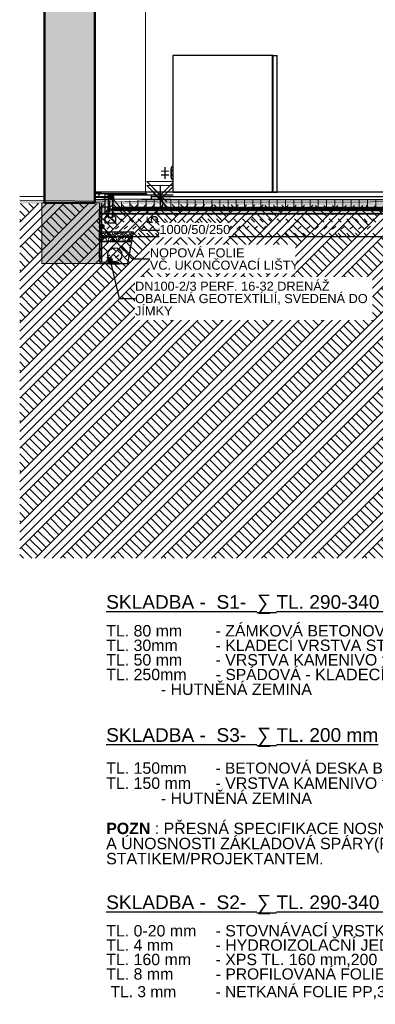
# Model space of a CAD drawing. Header units: millimetres. Extents: x -25478 to 4005, y -8416 to 11348.
# Tile 1 of 256: x -25478 to -21575, y -8416 to 2392. Entities that reach past the tile are written whole.
import ezdxf

# ---------------------------------------------------------------- set-up
doc = ezdxf.new("R2010")
doc.units = ezdxf.units.MM
doc.header["$MEASUREMENT"] = 0
doc.linetypes.add('Wipeout_Contour', pattern=[1000, 0, -1000])
for name, color, linetype in [('POHLED ZÁPADNÍ_1_Anotace - SP', 7, 'Continuous'), ('POHLED ZÁPADNÍ_1_Konstrukce - nosné', 7, 'Continuous'), ('POHLED ZÁPADNÍ_1_Kóty - SP', 7, 'Continuous'), ('POHLED ZÁPADNÍ_1_Nové_3D prvky model', 7, 'Continuous'), ('POHLED ZÁPADNÍ_1_Nové_Anotace - SP', 7, 'Continuous'), ('POHLED ZÁPADNÍ_1_Nové_Konstrukce - krov', 7, 'Continuous'), ('POHLED ZÁPADNÍ_1_Nové_Konstrukce - nosné', 7, 'Continuous'), ('POHLED ZÁPADNÍ_1_Nové_Konstrukce - střechy a skořepiny', 7, 'Continuous'), ('POHLED ZÁPADNÍ_1_Nové_Kresby a obrázky', 7, 'Continuous'), ('POHLED ZÁPADNÍ_1_Nové_Kóty - SP', 7, 'Continuous'), ('POHLED ZÁPADNÍ_1_Nové_Situace', 7, 'Continuous'), ('POHLED ZÁPADNÍ_1_Nové_Situace - terén', 7, 'Continuous'), ('POHLED ZÁPADNÍ_1_Nové_TZB - VZT', 7, 'Continuous'), ('POHLED ZÁPADNÍ_1_Nové_Výplně - Povrchové', 7, 'Continuous'), ('POHLED ZÁPADNÍ_1_Situace - terén', 7, 'Continuous'), ('POHLED ZÁPADNÍ_1_Výplně - Povrchové', 7, 'Continuous'), ('POHLED ZÁPADNÍ_1_Výplně – Řezové', 7, 'Continuous')]:
    doc.layers.add(name, color=color, linetype=linetype)
doc.styles.add('GENEROVANÝ_STYL_1', font='txt')
doc.styles.add('GENEROVANÝ_STYL_2', font='txt')
pattern_1 = [(45, (0, 0), (-63.6396, 63.6396), []), (90, (-63.64, 63.64), (-81, 0), [0, -54, 0, -81]), (155, (4e-14, 127.28), (34.23208, 73.41093), [0, -39.6, 0, -68.4])]

# ---------------------------------------------------------------- blocks, each defined once
blk = doc.blocks.new('*X2560', base_point=(-25690, -8331))
at = {"layer": 'POHLED ZÁPADNÍ_1_Nové_Situace - terén', "color": 21, "linetype": 'Continuous', "lineweight": 20, "true_color": 0xffaaaa}
for p, q in [((-24522, 249), (-24510, 262)), ((-24427, 249), (-24414, 262)), ((-24331, 249), (-24319, 262)), ((-24236, 249), (-24224, 262)), ((-24141, 249), (-24128, 262)), ((-24046, 249), (-24033, 262)), ((-23950, 249), (-23938, 262)), ((-23855, 249), (-23842, 262)), ((-23760, 249), (-23747, 262)), ((-23664, 249), (-23652, 262)), ((-23569, 249), (-23557, 262)), ((-23474, 249), (-23461, 262)), ((-23378, 249), (-23366, 262)), ((-23283, 249), (-23271, 262)), ((-23188, 249), (-23175, 262)), ((-23093, 249), (-23080, 262)), ((-22997, 249), (-22985, 262)), ((-22902, 249), (-22889, 262)), ((-22807, 249), (-22794, 262)), ((-22711, 249), (-22699, 262)), ((-22616, 249), (-22604, 262)), ((-22521, 249), (-22508, 262)), ((-22425, 249), (-22413, 262)), ((-22330, 249), (-22318, 262)), ((-22235, 249), (-22222, 262)), ((-22140, 249), (-22127, 262)), ((-22044, 249), (-22032, 262)), ((-21949, 249), (-21936, 262)), ((-21854, 249), (-21841, 262)), ((-21758, 249), (-21746, 262)), ((-21663, 249), (-21651, 262)), ((-24599, 109), (-24582, 127)), ((-24522, 170), (-24557, 206)), ((-24522, 91), (-24487, 127)), ((-24427, 170), (-24462, 206)), ((-24427, 91), (-24391, 127)), ((-24331, 170), (-24367, 206)), ((-24331, 91), (-24296, 127)), ((-24254, 188), (-24272, 206)), ((-24236, 170), (-24254, 188)), ((-24236, 91), (-24201, 127)), ((-24141, 170), (-24176, 206)), ((-24141, 91), (-24106, 127)), ((-24046, 170), (-24081, 206)), ((-24046, 91), (-24010, 127)), ((-23950, 170), (-23986, 206)), ((-23950, 91), (-23915, 127)), ((-23855, 170), (-23890, 206)), ((-23855, 91), (-23820, 127)), ((-23777, 188), (-23795, 206)), ((-23760, 170), (-23777, 188)), ((-23760, 91), (-23724, 127)), ((-23664, 170), (-23700, 206)), ((-23664, 91), (-23629, 127)), ((-23569, 170), (-23604, 206)), ((-23569, 91), (-23534, 127)), ((-23474, 170), (-23509, 206)), ((-23474, 91), (-23438, 127)), ((-23378, 170), (-23414, 206)), ((-23378, 91), (-23343, 127)), ((-23301, 188), (-23319, 206)), ((-23283, 170), (-23301, 188)), ((-23283, 91), (-23248, 127)), ((-23188, 170), (-23223, 206)), ((-23188, 91), (-23153, 127)), ((-23093, 170), (-23128, 206)), ((-23093, 91), (-23057, 127)), ((-22997, 170), (-23033, 206)), ((-22997, 91), (-22962, 127)), ((-22902, 170), (-22937, 206)), ((-22902, 91), (-22867, 127)), ((-22824, 188), (-22842, 206)), ((-22807, 170), (-22824, 188)), ((-22807, 91), (-22771, 127)), ((-22711, 170), (-22747, 206)), ((-22711, 91), (-22676, 127)), ((-22616, 170), (-22651, 206)), ((-22616, 91), (-22581, 127)), ((-22521, 170), (-22556, 206)), ((-22521, 91), (-22485, 127)), ((-22425, 170), (-22461, 206)), ((-22425, 91), (-22390, 127)), ((-22348, 188), (-22366, 206)), ((-22330, 170), (-22348, 188)), ((-22330, 91), (-22295, 127)), ((-22235, 170), (-22270, 206)), ((-22235, 91), (-22200, 127)), ((-22140, 170), (-22175, 206)), ((-22140, 91), (-22104, 127)), ((-22044, 170), (-22080, 206)), ((-22044, 91), (-22009, 127)), ((-21949, 170), (-21984, 206)), ((-21949, 91), (-21914, 127)), ((-21871, 188), (-21889, 206)), ((-21854, 170), (-21871, 188)), ((-21854, 91), (-21818, 127)), ((-21758, 170), (-21794, 206)), ((-21758, 91), (-21723, 127)), ((-21663, 170), (-21698, 206)), ((-21663, 91), (-21628, 127)), ((-21568, 170), (-21603, 206)), ((-24522, 12), (-24557, 48)), ((-24427, 12), (-24462, 48)), ((-24331, 12), (-24367, 48)), ((-24254, 30), (-24272, 48)), ((-24236, 12), (-24254, 30)), ((-24141, 12), (-24176, 48)), ((-24046, 12), (-24081, 48)), ((-23950, 12), (-23986, 48)), ((-23855, 12), (-23890, 48)), ((-23777, 30), (-23795, 48)), ((-23760, 12), (-23777, 30)), ((-23664, 12), (-23700, 48)), ((-23569, 12), (-23604, 48)), ((-23474, 12), (-23509, 48)), ((-23378, 12), (-23414, 48)), ((-23301, 30), (-23319, 48)), ((-23283, 12), (-23301, 30)), ((-23188, 12), (-23223, 48)), ((-23093, 12), (-23128, 48)), ((-22997, 12), (-23033, 48)), ((-22902, 12), (-22937, 48)), ((-22824, 30), (-22842, 48)), ((-22807, 12), (-22824, 30)), ((-22711, 12), (-22747, 48)), ((-22616, 12), (-22651, 48)), ((-22521, 12), (-22556, 48)), ((-22425, 12), (-22461, 48)), ((-22348, 30), (-22366, 48)), ((-22330, 12), (-22348, 30)), ((-22235, 12), (-22270, 48)), ((-22140, 12), (-22175, 48)), ((-22044, 12), (-22080, 48)), ((-21949, 12), (-21984, 48)), ((-21871, 30), (-21889, 48)), ((-21854, 12), (-21871, 30)), ((-21758, 12), (-21794, 48)), ((-21663, 12), (-21698, 48)), ((-21568, 12), (-21603, 48))]:
    blk.add_line(p, q, dxfattribs=at)
blk = doc.blocks.new('*X2562', base_point=(-25690, -8331))
at = {"layer": 'POHLED ZÁPADNÍ_1_Nové_Situace - terén', "color": 21, "linetype": 'Continuous', "lineweight": 20, "true_color": 0xffaaaa}
for p, q in [((-24599, -48), (-24592, -42)), ((-24522, -66), (-24504, -49)), ((-24504, -49), (-24497, -42)), ((-24427, -66), (-24409, -49)), ((-24409, -49), (-24402, -42)), ((-24331, -66), (-24314, -49)), ((-24314, -49), (-24307, -42)), ((-24599, -206), (-24582, -189)), ((-24522, -145), (-24557, -110)), ((-24522, -224), (-24487, -189)), ((-24427, -145), (-24462, -110)), ((-24427, -224), (-24391, -189)), ((-24331, -145), (-24367, -110)), ((-24331, -224), (-24296, -189)), ((-24262, -120), (-24272, -110)), ((-24539, -286), (-24557, -268)), ((-24444, -286), (-24462, -268)), ((-24349, -286), (-24367, -268))]:
    blk.add_line(p, q, dxfattribs=at)
blk = doc.blocks.new('*X2563', base_point=(-25690, -8331))
at = {"layer": 'POHLED ZÁPADNÍ_1_Nové_Situace - terén', "color": 21, "linetype": 'Continuous', "lineweight": 20, "true_color": 0xffaaaa}
for centre, radius in [((-24570, 12), 10.3), ((-24527, 24), 23.7), ((-24487, 14), 14.3), ((-24455, 16), 12.5), ((-24421, 25), 21.3), ((-24388, 12), 10.3), ((-24345, 24), 23.7), ((-24305, 14), 14.3), ((-24273, 16), 12.5), ((-24434, -20), 19.2)]:
    blk.add_circle(centre, radius, dxfattribs=at)
for centre, radius, start, end in [((-24603, 25), 21.3, 281.2795, 78.7205), ((-24574, 67), 23.9, 192.5224, 347.4776), ((-24526, 71), 19.2, 209.9728, 330.0272), ((-24464, 60), 30.6, 178.021, 1.979), ((-24392, 67), 23.9, 192.5224, 347.4776), ((-24344, 71), 19.2, 209.9728, 330.0272), ((-24282, 60), 30.6, 178.021, 1.979), ((-24240, 25), 21.3, 69.3624, 270.1192), ((-24210, 67), 23.9, 192.5224, 212.5255), ((-24616, -20), 19.2, 331.8766, 28.1234), ((-24554, -31), 30.6, 339.1009, 200.8991), ((-24482, -24), 23.9, 314.0402, 225.9598), ((-24372, -31), 30.6, 339.1009, 200.8991), ((-24300, -24), 23.9, 314.0402, 225.9598), ((-24252, -20), 19.2, 53.8168, 285.6649)]:
    blk.add_arc(centre, radius, start, end, dxfattribs=at)

msp = doc.modelspace()

# ---------------------------------------------------------------- linework, layer by layer
at = {"layer": 'POHLED ZÁPADNÍ_1_Situace - terén', "color": 251, "linetype": 'Continuous', "lineweight": 20, "true_color": 0x6a6a6a}
msp.add_line((-10974, -2550), (-25478, -2550), dxfattribs=at)

# ---------------------------------------------------------------- texts
at = {"layer": 'POHLED ZÁPADNÍ_1_Konstrukce - nosné', "color": 1, "linetype": 'Continuous', "lineweight": 25, "char_height": 150, "attachment_point": 7, "style": 'GENEROVANÝ_STYL_1'}
for s, insert, line_spacing_factor in [('\\A1;{\\pql;\\fArial|b0|i0|c238|p38;\\L\\LSKLADBA -  S1- \\fArial|b0|i0|c238|p38;\\H1.029224x; \\fAgency FB|b0|i0|c0|p34;\\H1.057143x;∑\\fArial|b0|i0|c238|p38;\\H0.919087x; TL. 290-340 mm \\P\\pql;\\fArial|b0|i0|c238|p38;\\H0.666667x;\\P\\pql;\\fArial|b0|i0|c238|p38;\\l\\H1.250000x;\\lTL. 80 mm ^I- ZÁMKOVÁ BETONOVÁ DLAŽBA 200x100x80 mm\\P\\pql;\\fArial|b0|i0|c238|p38;TL. 30mm ^I- KLADECÍ VRSTVA STĚRKU \\fArial|b0|i0|c238|p38;fr.\\fArial|b0|i0|c238|p38; 4-8 mm\\P\\pql;\\fArial|b0|i0|c238|p38;TL. 50 mm ^I- VRSTVA KAMENIVO fr. 8-16 mm\\P\\pql;\\fArial|b0|i0|c238|p38;TL. 250mm^I\\fArial|b0|i0|c238|p38;\\H1.026565x;- \\fArial|b0|i0|c238|p38;\\H0.951847x;SPÁDOV\\fArial|b0|i0|c238|p38;\\H1.023402x;Á - \\fArial|b0|i0|c238|p38;\\H1.026565x;KLADECÍ VRSTVA STĚRKU FRAKCE 0-63 mm\\P\\pql;\\fArial|b0|i0|c238|p38;\\H0.974122x;^I- HUTNĚNÁ ZEMINA }', (-24529, -5022), 0.764703), ('\\A1;{\\pql;\\fArial|b0|i0|c238|p38;\\L\\LSKLADBA -  S2- \\fArial|b0|i0|c238|p38;\\H1.029224x; \\fAgency FB|b0|i0|c0|p34;\\H1.057143x;∑\\fArial|b0|i0|c238|p38;\\H0.919087x; TL. 290-340 mm \\P\\pql;\\fArial|b0|i0|c238|p38;\\H0.666667x;\\P\\pql;\\fArial|b0|i0|c238|p38;\\l\\H1.250000x;\\lTL. \\fArial|b0|i0|c238|p38;0-20\\fArial|b0|i0|c238|p38; mm ^I- \\fArial|b0|i0|c238|p38;STOVNÁVACÍ VRSTKA - OPRAVNÁ STĚRKA\\P\\pql;\\fArial|b0|i0|c238|p38;TL. \\fArial|b0|i0|c238|p38;4 \\fArial|b0|i0|c238|p38;mm ^I- \\fArial|b0|i0|c238|p38;HYDROIZOLAČNÍ JEDNOSLOŽKOVÁ STĚRKA\\P\\pql;\\fArial|b0|i0|c238|p38;TL. \\fArial|b0|i0|c238|p38;160 \\fArial|b0|i0|c238|p38;mm ^I- \\fArial|b0|i0|c238|p38;XPS TL. 160 mm,200 KPa,v MÍSTĚ VSTUPU 300KPa\\P\\pql;\\fArial|b0|i0|c238|p38;TL. \\fArial|b0|i0|c238|p38;8 \\fArial|b0|i0|c238|p38;mm^I\\fArial|b0|i0|c238|p38;\\H1.026565x;- \\fArial|b0|i0|c238|p38;\\H0.951847x;PROFILOVANÁ FOLIE S  NOPY(svislá drenážní vrstva)\\P\\pql;\\fArial|b0|i0|c238|p38;\\H1.023402x; \\fArial|b0|i0|c238|p38;\\H0.977133x;TL. \\fArial|b0|i0|c238|p38;3\\fArial|b0|i0|c238|p38; mm ^I- \\fArial|b0|i0|c238|p38;NETKANÁ FOLIE PP,300g/m\\fArial|b0|i0|c238|p38;\\A1{\\H.66x;\\S2^  ;}\\fArial|b0|i0|c238|p38;(obal kameniva s drenážní trubkou)}', (-24529, -8375), 0.755832)]:
    msp.add_mtext(s, dxfattribs=dict(at, insert=insert, line_spacing_factor=line_spacing_factor))
at = {"layer": 'POHLED ZÁPADNÍ_1_Konstrukce - nosné', "color": 1, "linetype": 'Continuous', "lineweight": 25, "insert": (-24529, -6881), "char_height": 150, "width": 8309.92, "attachment_point": 7, "line_spacing_factor": 0.794881, "style": 'GENEROVANÝ_STYL_1'}
msp.add_mtext('\\A1;{\\pql;\\fArial|b0|i0|c238|p38;\\L\\LSKLADBA -  S3- \\fArial|b0|i0|c238|p38;\\H1.029224x; \\fAgency FB|b0|i0|c0|p34;\\H1.057143x;∑\\fArial|b0|i0|c238|p38;\\H0.919087x; TL. 200 mm \\P\\pql;\\fArial|b0|i0|c238|p38;\\l\\H0.833333x;\\l\\P\\pql;\\fArial|b0|i0|c238|p38;TL. 150mm ^I\\fArial|b0|i0|c238|p38;\\H0.975843x;- BETONOVÁ DESKA B 20, KARI SÍŤ 5x100x100 mm\\P\\pql;\\fArial|b0|i0|c238|p38;\\H1.024755x;TL. 150 mm ^I- VRSTVA KAMENIVO fr.16-32 mm\\P\\pql;\\fArial|b0|i0|c238|p38;^I- HUTNĚNÁ ZEMINA\\P\\pql;\\fArial|b0|i0|c238|p38; \\P\\pql;\\fArial|b1|i0|c238|p38;POZN\\fArial|b0|i0|c238|p38; : PŘESNÁ SPECIFIKACE NOSNÉ VRSTVY, DLE FINÁLNÍHO VÝBĚRU NÁDRŽE\\P\\pql;\\fArial|b0|i0|c238|p38;A ÚNOSNOSTI ZÁKLADOVÁ SPÁRY(PŘEVZETÍ ZÁKLADOVÉ SPÁRY KONZULTOVÁNO SE             STATIKEM/PROJEKTANTEM.}', dxfattribs=at)
at = {"layer": 'POHLED ZÁPADNÍ_1_Kóty - SP', "color": 154, "linetype": 'Continuous', "lineweight": 13, "char_height": 125, "width": 528, "attachment_point": 7, "style": 'GENEROVANÝ_STYL_2'}
for s, insert in [('\\A1;{\\pql;\\fArial|b0|i0|c0|p38;+0,465}', (-23934, 645)), ('\\A1;{\\pql;\\fArial|b0|i0|c0|p38;+0,423}', (-23934, 603))]:
    msp.add_mtext(s, dxfattribs=dict(at, insert=insert))

# ---------------------------------------------------------------- wipeouts: each hides what was drawn before it
at = {"color": 254, "linetype": 'Wipeout_Contour', "lineweight": 0, "ltscale": 101383.193314}
msp.add_wipeout([(-25478, 450), (-25478, 410), (-25206, 407), (-25206, 450)], dxfattribs=at).dxf.layer = 'POHLED ZÁPADNÍ_1_Výplně - Povrchové'
at = {"color": 254, "linetype": 'Wipeout_Contour', "lineweight": 0, "ltscale": 917094.154118}
msp.add_wipeout([(-24033, 423), (-24349, 398), (-23666, 390), (-15504, 404), (-13762, 427), (-13175, 434), (-12978, 437), (-12844, 439), (-12779, 440), (-12649, 441), (-12638, 442), (-12635, 442), (-13312, 441), (-13312, 437), (-13321, 437), (-13338, 437), (-13367, 437), (-13384, 437), (-13393, 437), (-13393, 441), (-14810, 440), (-14810, 436), (-14819, 436), (-14836, 436), (-14865, 436), (-14882, 436), (-14891, 436), (-14891, 439), (-16367, 438), (-16367, 435), (-16375, 435), (-16393, 435), (-16422, 435), (-16439, 435), (-16448, 435), (-16448, 438), (-18116, 436), (-18116, 433), (-18124, 433), (-18142, 433), (-18171, 432), (-18188, 433), (-18197, 433), (-18197, 436), (-19661, 435), (-19661, 431), (-19669, 431), (-19687, 431), (-19716, 431), (-19733, 431), (-19742, 431), (-19742, 435), (-20989, 434), (-20989, 435), (-24033, 433)], dxfattribs=at).dxf.layer = 'POHLED ZÁPADNÍ_1_Výplně - Povrchové'

# ---------------------------------------------------------------- next in the draw order: hatches: boundary and pattern name
at = {"layer": 'POHLED ZÁPADNÍ_1_Výplně – Řezové', "linetype": 'Continuous', "lineweight": 0, "true_color": 0x392b0b}
msp.add_hatch(color=38, dxfattribs=at).paths.add_polyline_path([(-25478, 410), (-25478, -2550), (-10974, -2550), (-10974, 450), (-12007, 450), (-15504, 404), (-23666, 390)])

# ---------------------------------------------------------------- next in the draw order: linework, layer by layer
at = {"layer": 'POHLED ZÁPADNÍ_1_Kóty - SP', "color": 154, "linetype": 'Continuous', "lineweight": 13}
for p, q in [((-23784, 615), (-23934, 465)), ((-23934, 465), (-23821, 465))]:
    msp.add_line(p, q, dxfattribs=at)
at = {"layer": 'POHLED ZÁPADNÍ_1_Nové_Kóty - SP', "color": 1, "linetype": 'Continuous', "lineweight": 25}
msp.add_line((-23934, 465), (-23934, 577), dxfattribs=at)
at = {"layer": 'POHLED ZÁPADNÍ_1_Situace - terén', "color": 7, "linetype": 'Continuous', "lineweight": 20}
msp.add_line((-25478, 450), (-25206, 450), dxfattribs=at)
at = {"layer": 'POHLED ZÁPADNÍ_1_Situace - terén', "color": 251, "linetype": 'Continuous', "lineweight": 20, "true_color": 0x6a6a6a, "flags": 128}
msp.add_lwpolyline([(-25478, 410), (-23666, 390), (-15504, 404), (-12007, 450), (-10974, 450)], dxfattribs=at)

# ---------------------------------------------------------------- next in the draw order: wipeouts: each hides what was drawn before it
at = {"color": 254, "linetype": 'Wipeout_Contour', "lineweight": 0, "ltscale": 180895.382424}
msp.add_wipeout([(-21466, 349), (-25478, 375), (-25478, -3519), (-18036, -3519), (-18109, -3060), (-18547, -3034), (-18547, 11), (-17190, 11), (-16947, 380)], dxfattribs=at).dxf.layer = 'POHLED ZÁPADNÍ_1_Situace - terén'

# ---------------------------------------------------------------- next in the draw order: hatches: boundary and pattern name
at = {"layer": 'POHLED ZÁPADNÍ_1_Nové_Anotace - SP', "linetype": 'Continuous', "lineweight": 25}
for points in [[(-24603, 121), (-24601, 111), (-24595, 103), (-24587, 98), (-24578, 96), (-24568, 98), (-24560, 103), (-24554, 111), (-24553, 121), (-24554, 131), (-24560, 139), (-24568, 144), (-24578, 146), (-24587, 144), (-24595, 139), (-24601, 131)], [(-24514, -243), (-24512, -253), (-24507, -261), (-24499, -266), (-24489, -268), (-24480, -266), (-24472, -261), (-24466, -253), (-24464, -243), (-24466, -234), (-24472, -226), (-24480, -220), (-24489, -218), (-24499, -220), (-24507, -226), (-24512, -234)]]:
    msp.add_hatch(color=1, dxfattribs=at).paths.add_polyline_path(points)
at = {"layer": 'POHLED ZÁPADNÍ_1_Nové_Konstrukce - nosné', "linetype": 'Continuous', "lineweight": 20, "true_color": 0xffaaaa}
h = msp.add_hatch(dxfattribs=at)
h.set_pattern_fill('beton_prostý_3_0001', color=21, style=0, pattern_type=2)
h.set_pattern_definition([(45, (0, 0), (-70.71068, 70.71068), []), (45, (-35.36, 35.36), (-70.71068, 70.71068), [75, -25, 0, -25])])
h.paths.add_polyline_path([(-24540, 158), (-24425, 158), (-24425, 222), (-24458, 265), (-24458, 222), (-24508, 222), (-24508, 265), (-24540, 222)])
at = {"layer": 'POHLED ZÁPADNÍ_1_Nové_Situace - terén', "linetype": 'Continuous', "lineweight": 20, "true_color": 0xffaaaa}
h = msp.add_hatch(dxfattribs=at)
h.set_pattern_fill('Kámen___štěrk_01_0001', color=21, style=0, pattern_type=2)
h.set_pattern_definition(pattern_1)
h.paths.add_polyline_path([(-24599, 262), (-17035, 262), (-11146, 262), (-11146, 313), (-24508, 313), (-24508, 333), (-24599, 333)])
at = {"layer": 'POHLED ZÁPADNÍ_1_Nové_Výplně - Povrchové', "linetype": 'Continuous', "lineweight": 20, "true_color": 0xffaaaa}
h = msp.add_hatch(dxfattribs=at)
h.set_pattern_fill('Kámen___štěrk__velké_měř_6C', color=21, style=0, pattern_type=2)
h.set_pattern_definition([(45, (0, 0), (-116.6726, 116.6726), []), (90, (-116.67, 116.67), (-74.25, 0), [0, -49.5, 0, -74.25]), (155, (7e-14, 233.345), (31.3794, 67.29335), [0, -36.3, 0, -62.7])])
h.paths.add_polyline_path([(-11146, 332), (-24461, 332), (-24461, 302), (-11146, 302)])
at = {"layer": 'POHLED ZÁPADNÍ_1_Situace - terén', "linetype": 'Continuous', "lineweight": 13, "true_color": 0xbf7d1a}
h = msp.add_hatch(dxfattribs=at)
h.set_pattern_fill('Zemina_0001', color=32, style=0, pattern_type=2)
h.set_pattern_definition([(45, (0, 0), (-137.8858, 137.8858), []), (45, (-45.96, 45.96), (-275.7716, 275.7716), []), (45, (-91.92, 91.92), (-275.7716, 275.7716), []), (135, (-137.886, 137.886), (45.96194, 45.96194), [195, -195])])
h.paths.add_polyline_path([(-21466, 349), (-25478, 375), (-25478, -3519), (-18036, -3519), (-18109, -3060), (-18547, -3034), (-18547, 11), (-17190, 11), (-16947, 380)])

# ---------------------------------------------------------------- next in the draw order: linework, layer by layer
at = {"layer": 'POHLED ZÁPADNÍ_1_Konstrukce - nosné', "color": 7, "linetype": 'Continuous', "lineweight": 50}
msp.add_line((-25206, 2680), (-25206, 380), dxfattribs=at)
at = {"layer": 'POHLED ZÁPADNÍ_1_Kóty - SP', "color": 154, "linetype": 'Continuous', "lineweight": 13}
for p, q in [((-23784, 573), (-23934, 423)), ((-23934, 423), (-23821, 423))]:
    msp.add_line(p, q, dxfattribs=at)
at = {"layer": 'POHLED ZÁPADNÍ_1_Nové_3D prvky model', "color": 1, "linetype": 'Continuous', "lineweight": 25}
msp.add_line((-24458, 222), (-24508, 222), dxfattribs=at)
at = {"layer": 'POHLED ZÁPADNÍ_1_Nové_Anotace - SP', "color": 1, "linetype": 'Continuous', "lineweight": 25}
for p, q in [((-24560, 103), (-24244, -235)), ((-24483, -268), (-24388, -669))]:
    msp.add_line(p, q, dxfattribs=at)
for centre in [(-24578, 121), (-24489, -243)]:
    msp.add_circle(centre, 25, dxfattribs=at)
at = {"layer": 'POHLED ZÁPADNÍ_1_Nové_Konstrukce - krov', "color": 1, "linetype": 'Continuous', "lineweight": 25}
for p, q in [((-24601, 180), (-24601, 280)), ((-24601, 280), (-24581, 280)), ((-24581, 280), (-24581, 180)), ((-24581, 180), (-24601, 180)), ((-24601, -20), (-24601, 80)), ((-24601, 80), (-24581, 80)), ((-24581, 80), (-24581, -20)), ((-24581, -20), (-24601, -20)), ((-24601, -220), (-24601, -120)), ((-24601, -120), (-24581, -120)), ((-24581, -120), (-24581, -220)), ((-24581, -220), (-24601, -220)), ((-24599, -266), (-24388, -273)), ((-24599, -286), (-24388, -293)), ((-24499, -269), (-24399, -272)), ((-24499, -289), (-24499, -269)), ((-24399, -292), (-24499, -289)), ((-24399, -272), (-24399, -292))]:
    msp.add_line(p, q, dxfattribs=at)
at = {"layer": 'POHLED ZÁPADNÍ_1_Nové_Konstrukce - nosné', "color": 1, "linetype": 'Continuous', "lineweight": 25, "flags": 128}
msp.add_lwpolyline([(-24540, 158), (-24540, 222), (-24508, 265), (-24508, 222), (-24458, 222), (-24458, 265), (-24425, 222), (-24425, 158)], close=True, dxfattribs=at)
at = {"layer": 'POHLED ZÁPADNÍ_1_Nové_Konstrukce - střechy a skořepiny', "color": 1, "linetype": 'Continuous', "lineweight": 25, "flags": 128}
msp.add_lwpolyline([(-11146, 332), (-24461, 332), (-24461, 302), (-11146, 302)], close=True, dxfattribs=at)
at = {"layer": 'POHLED ZÁPADNÍ_1_Nové_Kóty - SP', "color": 1, "linetype": 'Continuous', "lineweight": 25}
for p, q in [((-23934, 413), (-23934, 465)), ((-23934, 300), (-23934, 413))]:
    msp.add_line(p, q, dxfattribs=at)
at = {"layer": 'POHLED ZÁPADNÍ_1_Nové_Situace', "color": 1, "linetype": 'Continuous', "lineweight": 25}
msp.add_line((-24493, 280), (-24543, 280), dxfattribs=at)
at = {"layer": 'POHLED ZÁPADNÍ_1_Nové_Situace - terén', "color": 1, "linetype": 'Continuous', "lineweight": 25, "flags": 128}
for points in [[(-24599, 262), (-17035, 262), (-11146, 262), (-11146, 313), (-24508, 313), (-24508, 333), (-24599, 333)], [(-24599, 262), (-24599, 11), (-17673, 11), (-17061, 11), (-16906, 262), (-17249, 262)], [(-24229, 61), (-24599, 61), (-24599, -42), (-24248, -42)], [(-24248, -42), (-24599, -42), (-24599, -286), (-24292, -286)]]:
    msp.add_lwpolyline(points, close=True, dxfattribs=at)
at = {"layer": 'POHLED ZÁPADNÍ_1_Nové_TZB - VZT', "color": 1, "linetype": 'Continuous', "lineweight": 25}
msp.add_circle((-24434, -189), 77.8, dxfattribs=at)

# ---------------------------------------------------------------- next in the draw order: block references
at = {"layer": 'POHLED ZÁPADNÍ_1_Konstrukce - nosné', "color": 9, "linetype": 'Continuous', "lineweight": 13}
for name in ['*X2560', '*X2563', '*X2562']:
    msp.add_blockref(name, (-25690, -8331), dxfattribs=at)

# ---------------------------------------------------------------- next in the draw order: texts
at = {"layer": 'POHLED ZÁPADNÍ_1_Kóty - SP', "color": 1, "linetype": 'Continuous', "lineweight": 25, "insert": (-23959, 148), "char_height": 125, "width": 189.72, "attachment_point": 7, "rotation": 90, "style": 'GENEROVANÝ_STYL_2'}
msp.add_mtext('\\A1;{\\pql;\\fArial|b0|i0|c0|p38;50}', dxfattribs=at)

# ---------------------------------------------------------------- next in the draw order: wipeouts: each hides what was drawn before it
at = {"color": 254, "linetype": 'Wipeout_Contour', "lineweight": 0, "ltscale": 94257.584242}
msp.add_wipeout([(-23944, 4), (-23184, 4), (-23184, 161), (-23944, 161)], dxfattribs=at).dxf.layer = 'POHLED ZÁPADNÍ_1_Nové_Anotace - SP'
at = {"color": 254, "linetype": 'Wipeout_Contour', "lineweight": 0, "ltscale": 93008.020949}
msp.add_wipeout([(-24050, -392), (-22451, -392), (-22451, -78), (-24050, -78)], dxfattribs=at).dxf.layer = 'POHLED ZÁPADNÍ_1_Nové_Anotace - SP'
at = {"color": 254, "linetype": 'Wipeout_Contour', "lineweight": 0, "ltscale": 146897.177288}
msp.add_wipeout([(-24652, 401), (-24543, 400), (-24543, 480), (-24099, 480), (-24099, 2680), (-24652, 2680)], dxfattribs=at).dxf.layer = 'POHLED ZÁPADNÍ_1_Výplně - Povrchové'

# ---------------------------------------------------------------- next in the draw order: hatches: boundary and pattern name
at = {"layer": 'POHLED ZÁPADNÍ_1_Situace - terén', "linetype": 'Continuous', "lineweight": 13}
msp.add_hatch(color=254, dxfattribs=at).paths.add_polyline_path([(-25235, 380), (-25235, -286), (-24599, -286), (-24599, 380)])
at = {"layer": 'POHLED ZÁPADNÍ_1_Výplně – Řezové', "linetype": 'Continuous', "lineweight": 13}
msp.add_hatch(color=254, dxfattribs=at).paths.add_polyline_path([(-24652, 380), (-24652, 2680), (-25206, 2680), (-25206, 380)])

# ---------------------------------------------------------------- next in the draw order: linework, layer by layer
at = {"layer": 'POHLED ZÁPADNÍ_1_Konstrukce - nosné', "color": 7, "linetype": 'Continuous', "lineweight": 50}
for p, q in [((-24652, 2680), (-24652, 380)), ((-24652, 380), (-25206, 380))]:
    msp.add_line(p, q, dxfattribs=at)
at = {"layer": 'POHLED ZÁPADNÍ_1_Konstrukce - nosné', "color": 8, "linetype": 'Continuous', "lineweight": 13}
msp.add_line((-24099, 2680), (-24099, 580), dxfattribs=at)
at = {"layer": 'POHLED ZÁPADNÍ_1_Kóty - SP', "color": 154, "linetype": 'Continuous', "lineweight": 13}
for p, q in [((-24084, 615), (-23784, 615)), ((-24084, 573), (-23784, 573))]:
    msp.add_line(p, q, dxfattribs=at)
at = {"layer": 'POHLED ZÁPADNÍ_1_Nové_Anotace - SP', "color": 1, "linetype": 'Continuous', "lineweight": 25}
for p, q in [((-24138, 83), (-23944, 83)), ((-24244, -235), (-24050, -235))]:
    msp.add_line(p, q, dxfattribs=at)
at = {"layer": 'POHLED ZÁPADNÍ_1_Nové_Konstrukce - krov', "color": 1, "linetype": 'Continuous', "lineweight": 25}
msp.add_line((-24601, 380), (-24601, -263), dxfattribs=at)
at = {"layer": 'POHLED ZÁPADNÍ_1_Situace - terén', "color": 7, "linetype": 'Continuous', "lineweight": 13, "flags": 128}
msp.add_lwpolyline([(-25235, 380), (-24599, 380), (-24599, -286), (-25235, -286)], close=True, dxfattribs=at)

# ---------------------------------------------------------------- next in the draw order: texts
at = {"layer": 'POHLED ZÁPADNÍ_1_Anotace - SP', "color": 1, "linetype": 'Continuous', "lineweight": 25, "insert": (-23944, 88), "char_height": 100, "attachment_point": 4, "style": 'GENEROVANÝ_STYL_1'}
msp.add_mtext('\\A1;{\\pql;\\fArial|b0|i0|c238|p38;1000/\\fArial|b0|i0|c238|p38;5\\fArial|b0|i0|c238|p38;0/250}', dxfattribs=at)
at = {"layer": 'POHLED ZÁPADNÍ_1_Anotace - SP', "color": 1, "linetype": 'Continuous', "lineweight": 25, "insert": (-24050, -236), "char_height": 100, "attachment_point": 4, "line_spacing_factor": 0.809296, "style": 'GENEROVANÝ_STYL_1'}
msp.add_mtext('\\A1;{\\pql;\\fArial|b0|i0|c238|p38;NOPOVÁ FOLIE\\P\\pql;\\fArial|b0|i0|c238|p38;VČ. UKONČOVACÍ LIŠTY}', dxfattribs=at)

# ---------------------------------------------------------------- next in the draw order: wipeouts: each hides what was drawn before it
at = {"color": 254, "linetype": 'Wipeout_Contour', "lineweight": 0, "ltscale": 91681.631154}
msp.add_wipeout([(-24212, -905), (-21606, -905), (-21606, -433), (-24212, -433)], dxfattribs=at).dxf.layer = 'POHLED ZÁPADNÍ_1_Nové_Anotace - SP'
at = {"color": 254, "linetype": 'Wipeout_Contour', "lineweight": 0, "ltscale": 147114.072478}
msp.add_wipeout([(-24543, 480), (-24543, 400), (-24508, 399), (-24508, 465), (-24493, 465), (-24493, 480)], dxfattribs=at).dxf.layer = 'POHLED ZÁPADNÍ_1_Nové_Výplně - Povrchové'

# ---------------------------------------------------------------- next in the draw order: linework, layer by layer
at = {"layer": 'POHLED ZÁPADNÍ_1_Nové_Anotace - SP', "color": 1, "linetype": 'Continuous', "lineweight": 25}
msp.add_line((-24388, -669), (-24212, -669), dxfattribs=at)
at = {"layer": 'POHLED ZÁPADNÍ_1_Nové_Konstrukce - krov', "color": 1, "linetype": 'Continuous', "lineweight": 25}
msp.add_line((-24581, 380), (-24581, -263), dxfattribs=at)

# ---------------------------------------------------------------- next in the draw order: texts
at = {"layer": 'POHLED ZÁPADNÍ_1_Anotace - SP', "color": 1, "linetype": 'Continuous', "lineweight": 25, "insert": (-24212, -670), "char_height": 100, "width": 2605.82, "attachment_point": 4, "line_spacing_factor": 0.814129, "style": 'GENEROVANÝ_STYL_1'}
msp.add_mtext('\\A1;{\\pql;\\fArial|b0|i0|c238|p38;DN100-2/3 PERF.\\fArial|b0|i0|c238|p38; \\fArial|b0|i0|c238|p38;16-32 DRENÁŽ OBALENÁ GEOTEXTÍLIÍ, SVEDENÁ DO JÍMKY}', dxfattribs=at)

# ---------------------------------------------------------------- next in the draw order: wipeouts: each hides what was drawn before it
at = {"color": 254, "linetype": 'Wipeout_Contour', "lineweight": 0, "ltscale": 146088.927676}
msp.add_wipeout([(-24493, 480), (-24493, 399), (-24458, 399), (-24458, 465), (-24082, 465), (-24082, 480)], dxfattribs=at).dxf.layer = 'POHLED ZÁPADNÍ_1_Nové_Výplně - Povrchové'

# ---------------------------------------------------------------- next in the draw order: hatches: boundary and pattern name
at = {"layer": 'POHLED ZÁPADNÍ_1_Nové_Situace - terén', "linetype": 'Continuous', "lineweight": 20, "true_color": 0xffaaaa}
h = msp.add_hatch(dxfattribs=at)
h.set_pattern_fill('Kámen___štěrk_01_0001', color=21, style=0, pattern_type=2)
h.set_pattern_definition(pattern_1)
h.paths.add_polyline_path([(-24508, 480), (-24649, 487), (-24649, 442), (-24508, 435)])
at = {"layer": 'POHLED ZÁPADNÍ_1_Nové_Výplně - Povrchové', "linetype": 'Continuous', "lineweight": 20, "true_color": 0xffaaaa}
h = msp.add_hatch(dxfattribs=at)
h.set_pattern_fill('konstrukční_desky_0001', color=21, style=0, pattern_type=2)
h.set_pattern_definition([(90, (-17970.71, 372.37), (-90, 0), [])])
h.paths.add_polyline_path([(-24461, 332), (-11204, 332), (-10983, 332), (-10983, 417), (-11204, 413), (-24461, 413)])

# ---------------------------------------------------------------- next in the draw order: linework, layer by layer
at = {"layer": 'POHLED ZÁPADNÍ_1_Konstrukce - nosné', "color": 251, "linetype": 'Continuous', "lineweight": 20, "true_color": 0x6a6a6a}
msp.add_line((-24099, 480), (-24099, 2680), dxfattribs=at)
at = {"layer": 'POHLED ZÁPADNÍ_1_Kóty - SP', "color": 154, "linetype": 'Continuous', "lineweight": 13}
for p, q in [((-23934, 465), (-24084, 615)), ((-23934, 423), (-24084, 573)), ((-23934, 465), (-24234, 465)), ((-23934, 423), (-24234, 423))]:
    msp.add_line(p, q, dxfattribs=at)
at = {"layer": 'POHLED ZÁPADNÍ_1_Nové_Konstrukce - střechy a skořepiny', "color": 1, "linetype": 'Continuous', "lineweight": 25, "flags": 128}
msp.add_lwpolyline([(-24461, 332), (-11204, 332), (-10983, 332), (-10983, 417), (-11204, 413), (-24461, 413)], close=True, dxfattribs=at)
at = {"layer": 'POHLED ZÁPADNÍ_1_Nové_Situace', "color": 1, "linetype": 'Continuous', "lineweight": 25}
for p, q in [((-24543, 480), (-24543, 280)), ((-24493, 480), (-24543, 480)), ((-24082, 480), (-24493, 480)), ((-24493, 480), (-24493, 280)), ((-24082, 465), (-24082, 480))]:
    msp.add_line(p, q, dxfattribs=at)
at = {"layer": 'POHLED ZÁPADNÍ_1_Nové_Situace - terén', "color": 1, "linetype": 'Continuous', "lineweight": 25, "flags": 128}
for points in [[(-24508, 480), (-24649, 487), (-24649, 442), (-24508, 435)], [(-24646, 450), (-11145, 450), (-11145, 422), (-11204, 422), (-11204, 413), (-24646, 413)]]:
    msp.add_lwpolyline(points, close=True, dxfattribs=at)

# ---------------------------------------------------------------- next in the draw order: wipeouts: each hides what was drawn before it
at = {"color": 254, "linetype": 'Wipeout_Contour', "lineweight": 0, "ltscale": 90882.248704}
msp.add_wipeout([(-22697, 2000), (-22697, 500), (-22651, 500), (-22651, 2000)], dxfattribs=at).dxf.layer = 'POHLED ZÁPADNÍ_1_Nové_Výplně - Povrchové'
at = {"color": 254, "linetype": 'Wipeout_Contour', "lineweight": 0, "ltscale": 121349.735172}
msp.add_wipeout([(-24033, 465), (-24458, 465), (-24458, 399), (-24349, 398), (-24033, 423)], dxfattribs=at).dxf.layer = 'POHLED ZÁPADNÍ_1_Nové_Výplně - Povrchové'

# ---------------------------------------------------------------- next in the draw order: linework, layer by layer
at = {"layer": 'POHLED ZÁPADNÍ_1_Nové_3D prvky model', "color": 1, "linetype": 'Continuous', "lineweight": 25}
msp.add_line((-24033, 423), (-24033, 465), dxfattribs=at)
at = {"layer": 'POHLED ZÁPADNÍ_1_Nové_Kóty - SP', "color": 1, "linetype": 'Continuous', "lineweight": 25}
for p, q in [((-24009, 540), (-23859, 390)), ((-23859, 338), (-24009, 488)), ((-23634, 413), (-24074, 413))]:
    msp.add_line(p, q, dxfattribs=at)

# ---------------------------------------------------------------- next in the draw order: wipeouts: each hides what was drawn before it
at = {"color": 254, "linetype": 'Wipeout_Contour', "lineweight": 0, "ltscale": 90984.885079}
msp.add_wipeout([(-22697, 500), (-22697, 2000), (-22702, 2000), (-22702, 500)], dxfattribs=at).dxf.layer = 'POHLED ZÁPADNÍ_1_Nové_Výplně - Povrchové'
at = {"color": 254, "linetype": 'Wipeout_Contour', "lineweight": 0, "ltscale": 98017.857132}
msp.add_wipeout([(-24508, 465), (-24508, 399), (-24493, 399), (-24493, 465)], dxfattribs=at).dxf.layer = 'POHLED ZÁPADNÍ_1_Nové_Výplně - Povrchové'

# ---------------------------------------------------------------- next in the draw order: hatches: boundary and pattern name
at = {"layer": 'POHLED ZÁPADNÍ_1_Nové_Anotace - SP', "linetype": 'Continuous', "lineweight": 25}
msp.add_hatch(color=1, dxfattribs=at).paths.add_polyline_path([(-24497, 439), (-24495, 429), (-24489, 421), (-24481, 416), (-24472, 414), (-24462, 416), (-24454, 421), (-24449, 429), (-24447, 439), (-24449, 448), (-24454, 456), (-24462, 462), (-24472, 464), (-24481, 462), (-24489, 456), (-24495, 448)])

# ---------------------------------------------------------------- next in the draw order: linework, layer by layer
at = {"layer": 'POHLED ZÁPADNÍ_1_Konstrukce - nosné', "color": 1, "linetype": 'Continuous', "lineweight": 13}
msp.add_line((-24033, 423), (-24461, 423), dxfattribs=at)
at = {"layer": 'POHLED ZÁPADNÍ_1_Nové_3D prvky model', "color": 1, "linetype": 'Continuous', "lineweight": 25}
for p, q in [((-24508, 465), (-24508, 222)), ((-24458, 465), (-24508, 465)), ((-24033, 465), (-24458, 465)), ((-24458, 465), (-24458, 222))]:
    msp.add_line(p, q, dxfattribs=at)
at = {"layer": 'POHLED ZÁPADNÍ_1_Nové_Anotace - SP', "color": 1, "linetype": 'Continuous', "lineweight": 25}
msp.add_line((-24455, 420), (-24138, 83), dxfattribs=at)
msp.add_circle((-24472, 439), 25, dxfattribs=at)
at = {"layer": 'POHLED ZÁPADNÍ_1_Nové_Kresby a obrázky', "color": 1, "linetype": 'Continuous', "lineweight": 25}
msp.add_line((-24508, 475), (-24652, 480), dxfattribs=at)

# ---------------------------------------------------------------- next in the draw order: wipeouts: each hides what was drawn before it
at = {"color": 254, "linetype": 'Wipeout_Contour', "lineweight": 0, "ltscale": 93182.816287}
msp.add_wipeout([(-23798, 500), (-22702, 500), (-22702, 2000), (-23798, 2000)], dxfattribs=at).dxf.layer = 'POHLED ZÁPADNÍ_1_Nové_Výplně - Povrchové'

# ---------------------------------------------------------------- next in the draw order: linework, layer by layer
at = {"layer": 'POHLED ZÁPADNÍ_1_Nové_Konstrukce - krov', "color": 1, "linetype": 'Continuous', "lineweight": 25}
for p, q in [((-22702, 2000), (-23798, 2000)), ((-23798, 2000), (-23798, 500)), ((-22702, 500), (-22702, 2000)), ((-22697, 2000), (-22702, 2000)), ((-22697, 2000), (-22697, 2000)), ((-22697, 2000), (-22651, 2000)), ((-22697, 500), (-22697, 2000)), ((-22697, 500), (-22697, 2000)), ((-22651, 500), (-22651, 2000)), ((-23798, 500), (-22702, 500)), ((-22697, 500), (-22702, 500)), ((-22697, 500), (-22697, 500)), ((-22697, 500), (-22651, 500))]:
    msp.add_line(p, q, dxfattribs=at)
at = {"layer": 'POHLED ZÁPADNÍ_1_Nové_Konstrukce - nosné', "color": 1, "linetype": 'Continuous', "lineweight": 25}
msp.add_line((-20975, 500), (-24646, 500), dxfattribs=at)
at = {"layer": 'POHLED ZÁPADNÍ_1_Nové_Kóty - SP', "color": 1, "linetype": 'Continuous', "lineweight": 25}
msp.add_line((-23793, 465), (-24234, 465), dxfattribs=at)

doc.saveas('drawing.dxf')
